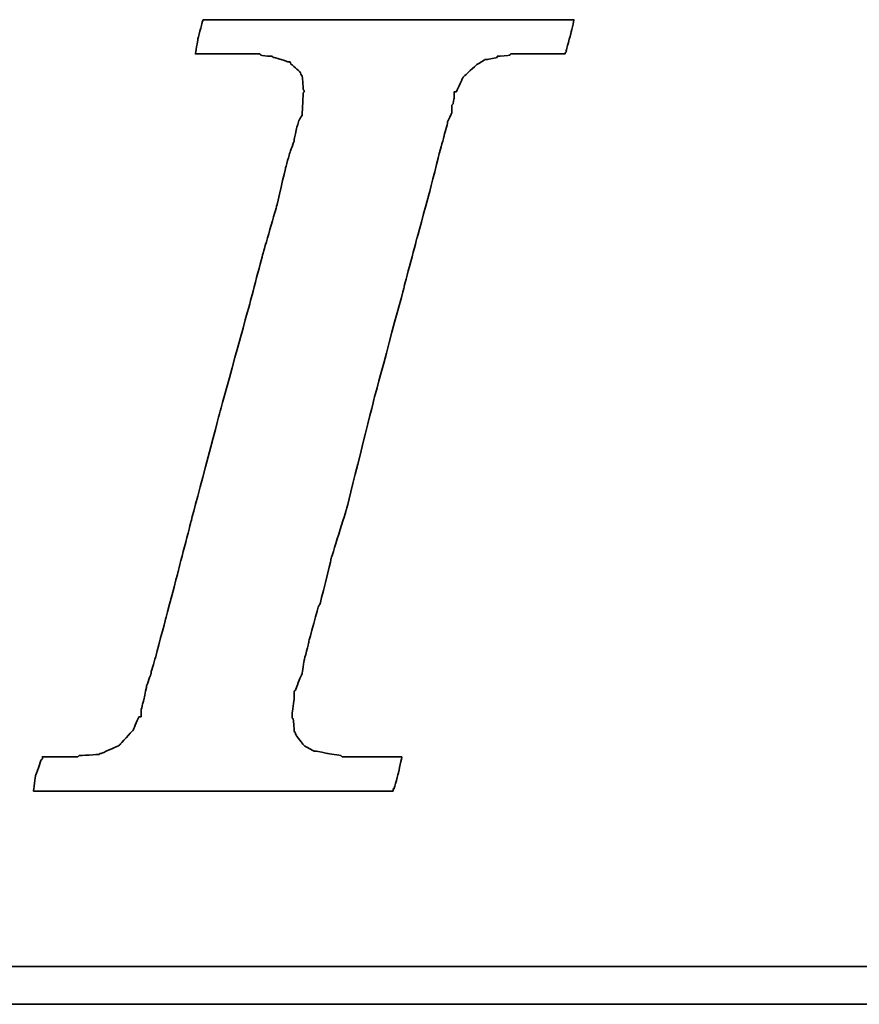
# Model space of a CAD drawing. Header units: millimetres. Extents: x 340 to 659, y 334 to 449.
# Tile 46 of 65: x 563.69 to 568.66, y 367.69 to 373.51. Entities that reach past the tile are written whole.
import ezdxf

# ---------------------------------------------------------------- set-up
doc = ezdxf.new("R2010")
doc.units = ezdxf.units.MM
doc.layers.add('DIM', color=4, linetype='Continuous')
doc.layers.add('layer 1', color=7, linetype='Continuous')

# ---------------------------------------------------------------- blocks, each defined once
blk = doc.blocks.new('TBI MOTION logo(完整正式版)')
at = {"layer": 'layer 1', "color": 22, "lineweight": 35}
for points, knots in [([(-40.59125, -7.94375), (-40.59125, -7.94375), (-40.97375, -7.94375), (-40.97375, -7.94375), (-40.97375, -7.94375), (-40.97375, -7.94375), (-41.38125, -7.94375), (-41.38125, -7.94375), (-41.38125, -7.94375), (-41.38125, -7.94375), (-41.54875, -7.94375), (-41.54875, -7.94375), (-41.54875, -7.94375), (-41.54875, -7.94375), (-41.59875, -7.94375), (-41.59875, -7.94375), (-41.59875, -7.94375), (-41.59875, -7.94375), (-41.88375, -7.94375), (-41.88375, -7.94375), (-41.88375, -7.94375), (-41.88375, -7.94375), (-41.90875, -7.91875), (-41.90875, -7.91875), (-41.90875, -7.91875), (-41.90875, -7.91875), (-42.19875, -7.87125), (-42.19875, -7.87125), (-42.19875, -7.87125), (-42.19875, -7.87125), (-42.43875, -7.82375), (-42.43875, -7.82375), (-42.43875, -7.82375), (-42.43875, -7.82375), (-42.45875, -7.82375), (-42.45875, -7.82375), (-42.45875, -7.82375), (-42.45875, -7.82375), (-42.48625, -7.82375), (-42.48625, -7.82375), (-42.48625, -7.82375), (-42.48625, -7.82375), (-42.67625, -7.72375), (-42.67625, -7.72375), (-42.67625, -7.72375), (-42.67625, -7.72375), (-42.70125, -7.70375), (-42.70125, -7.70375), (-42.70125, -7.70375), (-42.70125, -7.70375), (-42.72375, -7.67875), (-42.72375, -7.67875), (-42.72375, -7.67875), (-42.72375, -7.67875), (-42.86875, -7.48875), (-42.86875, -7.48875), (-42.86875, -7.48875), (-42.86875, -7.48875), (-42.89375, -7.43875), (-42.89375, -7.43875), (-42.89375, -7.43875), (-42.89375, -7.43875), (-42.91875, -7.38875), (-42.91875, -7.38875), (-42.91875, -7.38875), (-42.91875, -7.38875), (-42.93875, -7.12875), (-42.93875, -7.12875), (-42.93875, -7.12875), (-42.93875, -7.12875), (-42.96375, -7.10375), (-42.96375, -7.10375), (-42.96375, -7.10375), (-42.96375, -7.10375), (-42.96375, -7.05375), (-42.96375, -7.05375), (-42.96375, -7.05375), (-42.96375, -7.05375), (-42.96375, -7.00875), (-42.96375, -7.00875), (-42.96375, -7.00875), (-42.96375, -7.00875), (-42.91875, -6.69625), (-42.91875, -6.69625), (-42.91875, -6.69625), (-42.91875, -6.69625), (-42.91875, -6.62375), (-42.91875, -6.62375), (-42.91875, -6.62375), (-42.91875, -6.62375), (-42.91875, -6.59625), (-42.91875, -6.59625), (-42.91875, -6.59625), (-42.91875, -6.59625), (-42.91875, -6.57375), (-42.91875, -6.57375), (-42.91875, -6.57375), (-42.91875, -6.57375), (-42.91875, -6.52875), (-42.91875, -6.52875), (-42.91875, -6.52875), (-42.91875, -6.52875), (-42.89375, -6.50375), (-42.89375, -6.50375), (-42.89375, -6.50375), (-42.89375, -6.50375), (-42.84375, -6.38375), (-42.84375, -6.38375), (-42.84375, -6.38375), (-42.84375, -6.38375), (-42.84375, -6.35875), (-42.84375, -6.35875), (-42.84375, -6.35875), (-42.84375, -6.35875), (-42.74625, -6.14375), (-42.74625, -6.14375), (-42.74625, -6.14375), (-42.74625, -6.14375), (-42.70125, -5.85375), (-42.70125, -5.85375), (-42.70125, -5.85375), (-42.70125, -5.85375), (-42.60375, -5.47125), (-42.60375, -5.47125), (-42.60375, -5.47125), (-42.60375, -5.47125), (-42.60375, -5.44875), (-42.60375, -5.44875), (-42.60375, -5.44875), (-42.60375, -5.44875), (-42.38875, -4.67875), (-42.38875, -4.67875), (-42.38875, -4.67875), (-42.38875, -4.67875), (-42.36375, -4.65375), (-42.36375, -4.65375), (-42.36375, -4.65375), (-42.36375, -4.65375), (-42.12375, -3.69625), (-42.12375, -3.69625), (-42.12375, -3.69625), (-42.12375, -3.69625), (-42.12375, -3.67374), (-42.12375, -3.67374), (-42.12375, -3.67374), (-42.12375, -3.67374), (-41.78875, -2.59374), (-41.78875, -2.59374), (-41.78875, -2.59374), (-41.78875, -2.59374), (-41.18875, -0.19375), (-41.18875, -0.19375), (-41.18875, -0.19375), (-41.18875, -0.19375), (-40.54375, 2.20624), (-40.54375, 2.20624), (-40.54375, 2.20624), (-40.54375, 2.20624), (-40.25375, 3.30875), (-40.25375, 3.30875), (-40.25375, 3.30875), (-40.25375, 3.30875), (-39.98875, 4.27125), (-39.98875, 4.27125), (-39.98875, 4.27125), (-39.98875, 4.27125), (-39.77375, 5.13125), (-39.77375, 5.13125), (-39.77375, 5.13125), (-39.77375, 5.13125), (-39.67875, 5.47125), (-39.67875, 5.47125), (-39.67875, 5.47125), (-39.67875, 5.47125), (-39.60375, 5.75625), (-39.60375, 5.75625), (-39.60375, 5.75625), (-39.60375, 5.75625), (-39.60375, 5.78125), (-39.60375, 5.78125), (-39.60375, 5.78125), (-39.60375, 5.78125), (-39.50875, 5.97125), (-39.50875, 5.97125), (-39.50875, 5.97125), (-39.50875, 5.97125), (-39.50875, 6.13875), (-39.50875, 6.13875), (-39.50875, 6.13875), (-39.50875, 6.13875), (-39.48625, 6.16625), (-39.48625, 6.16625), (-39.48625, 6.16625), (-39.48625, 6.16625), (-39.46125, 6.28625), (-39.46125, 6.28625), (-39.46125, 6.28625), (-39.46125, 6.28625), (-39.46125, 6.42625), (-39.46125, 6.42625), (-39.46125, 6.42625), (-39.46125, 6.42625), (-39.41375, 6.42625), (-39.41375, 6.42625), (-39.41375, 6.42625), (-39.41375, 6.42625), (-39.29375, 6.69125), (-39.29375, 6.69125), (-39.29375, 6.69125), (-39.29375, 6.69125), (-39.26875, 6.74125), (-39.26875, 6.74125), (-39.26875, 6.74125), (-39.26875, 6.74125), (-39.24375, 6.76625), (-39.24375, 6.76625), (-39.24375, 6.76625), (-39.24375, 6.76625), (-38.98375, 7.00624), (-38.98375, 7.00624), (-38.98375, 7.00624), (-38.98375, 7.00624), (-38.95625, 7.02624), (-38.95625, 7.02624), (-38.95625, 7.02624), (-38.95625, 7.02624), (-38.78875, 7.12624), (-38.78875, 7.12624), (-38.78875, 7.12624), (-38.78875, 7.12624), (-38.76375, 7.12624), (-38.76375, 7.12624), (-38.76375, 7.12624), (-38.76375, 7.12624), (-38.74375, 7.12624), (-38.74375, 7.12624), (-38.74375, 7.12624), (-38.74375, 7.12624), (-38.52875, 7.17125), (-38.52875, 7.17125), (-38.52875, 7.17125), (-38.52875, 7.17125), (-38.52875, 7.19624), (-38.52875, 7.19624), (-38.52875, 7.19624), (-38.52875, 7.19624), (-38.50375, 7.19624), (-38.50375, 7.19624), (-38.50375, 7.19624), (-38.50375, 7.19624), (-38.26125, 7.21875), (-38.26125, 7.21875), (-38.26125, 7.21875), (-38.26125, 7.21875), (-38.23875, 7.24624), (-38.23875, 7.24624), (-38.23875, 7.24624), (-38.23875, 7.24624), (-38.21625, 7.24624), (-38.21625, 7.24624), (-38.21625, 7.24624), (-38.21625, 7.24624), (-38.18875, 7.24624), (-38.18875, 7.24624), (-38.18875, 7.24624), (-38.18875, 7.24624), (-37.90375, 7.24624), (-37.90375, 7.24624), (-37.90375, 7.24624), (-37.90375, 7.24624), (-37.85375, 7.24624), (-37.85375, 7.24624), (-37.85375, 7.24624), (-37.85375, 7.24624), (-37.75875, 7.24624), (-37.75875, 7.24624), (-37.75875, 7.24624), (-37.75875, 7.24624), (-37.42375, 7.24624), (-37.42375, 7.24624), (-37.42375, 7.24624), (-37.42375, 7.24624), (-37.08875, 7.24624), (-37.08875, 7.24624), (-37.08875, 7.24624), (-37.08875, 7.24624), (-37.06375, 7.24624), (-37.06375, 7.24624), (-37.06375, 7.24624), (-37.06375, 7.24624), (-37.06375, 7.26624), (-37.06375, 7.26624), (-37.06375, 7.26624), (-37.06375, 7.26624), (-37.03875, 7.29125), (-37.03875, 7.29125), (-37.03875, 7.29125), (-37.03875, 7.29125), (-37.03875, 7.31625), (-37.03875, 7.31625), (-37.03875, 7.31625), (-37.03875, 7.31625), (-36.94125, 7.67625), (-36.94125, 7.67625), (-36.94125, 7.67625), (-36.94125, 7.67625), (-36.86875, 7.98625), (-36.86875, 7.98625), (-36.86875, 7.98625), (-36.86875, 7.98625), (-36.98875, 7.98625), (-36.98875, 7.98625), (-36.98875, 7.98625), (-36.98875, 7.98625), (-37.42375, 7.98625), (-37.42375, 7.98625), (-37.42375, 7.98625), (-37.42375, 7.98625), (-37.94875, 7.98625), (-37.94875, 7.98625), (-37.94875, 7.98625), (-37.94875, 7.98625), (-38.57375, 7.98625), (-38.57375, 7.98625), (-38.57375, 7.98625), (-38.57375, 7.98625), (-39.29375, 7.98625), (-39.29375, 7.98625), (-39.29375, 7.98625), (-39.29375, 7.98625), (-40.82875, 7.98625), (-40.82875, 7.98625), (-40.82875, 7.98625), (-40.82875, 7.98625), (-42.36375, 7.98625), (-42.36375, 7.98625), (-42.36375, 7.98625), (-42.36375, 7.98625), (-43.08375, 7.98625), (-43.08375, 7.98625), (-43.08375, 7.98625), (-43.08375, 7.98625), (-43.70875, 7.98625), (-43.70875, 7.98625), (-43.70875, 7.98625), (-43.70875, 7.98625), (-44.23375, 7.98625), (-44.23375, 7.98625), (-44.23375, 7.98625), (-44.23375, 7.98625), (-44.66875, 7.98625), (-44.66875, 7.98625), (-44.66875, 7.98625), (-44.66875, 7.98625), (-44.88375, 7.98625), (-44.88375, 7.98625), (-44.88375, 7.98625), (-44.88375, 7.98625), (-44.90875, 7.94125), (-44.90875, 7.94125), (-44.90875, 7.94125), (-44.90875, 7.94125), (-44.90875, 7.91625), (-44.90875, 7.91625), (-44.90875, 7.91625), (-44.90875, 7.91625), (-45.00375, 7.55625), (-45.00375, 7.55625), (-45.00375, 7.55625), (-45.00375, 7.55625), (-45.05375, 7.24624), (-45.05375, 7.24624), (-45.05375, 7.24624), (-45.05375, 7.24624), (-44.61875, 7.24624), (-44.61875, 7.24624), (-44.61875, 7.24624), (-44.61875, 7.24624), (-44.11375, 7.24624), (-44.11375, 7.24624), (-44.11375, 7.24624), (-44.11375, 7.24624), (-43.99375, 7.24624), (-43.99375, 7.24624), (-43.99375, 7.24624), (-43.99375, 7.24624), (-43.94625, 7.24624), (-43.94625, 7.24624), (-43.94625, 7.24624), (-43.94625, 7.24624), (-43.92374, 7.24624), (-43.92374, 7.24624), (-43.92374, 7.24624), (-43.92374, 7.24624), (-43.65875, 7.24624), (-43.65875, 7.24624), (-43.65875, 7.24624), (-43.65875, 7.24624), (-43.63875, 7.21875), (-43.63875, 7.21875), (-43.63875, 7.21875), (-43.63875, 7.21875), (-43.46875, 7.19624), (-43.46875, 7.19624), (-43.46875, 7.19624), (-43.46875, 7.19624), (-43.39875, 7.19624), (-43.39875, 7.19624), (-43.39875, 7.19624), (-43.39875, 7.19624), (-43.37125, 7.17125), (-43.37125, 7.17125), (-43.37125, 7.17125), (-43.37125, 7.17125), (-43.34875, 7.17125), (-43.34875, 7.17125), (-43.34875, 7.17125), (-43.34875, 7.17125), (-43.20375, 7.12624), (-43.20375, 7.12624), (-43.20375, 7.12624), (-43.20375, 7.12624), (-43.05875, 7.07624), (-43.05875, 7.07624), (-43.05875, 7.07624), (-43.05875, 7.07624), (-43.01375, 7.07624), (-43.01375, 7.07624), (-43.01375, 7.07624), (-43.01375, 7.07624), (-42.98875, 7.02624), (-42.98875, 7.02624), (-42.98875, 7.02624), (-42.98875, 7.02624), (-42.79875, 6.86125), (-42.79875, 6.86125), (-42.79875, 6.86125), (-42.79875, 6.86125), (-42.77375, 6.81125), (-42.77375, 6.81125), (-42.77375, 6.81125), (-42.77375, 6.81125), (-42.74625, 6.76625), (-42.74625, 6.76625), (-42.74625, 6.76625), (-42.74625, 6.76625), (-42.72375, 6.47625), (-42.72375, 6.47625), (-42.72375, 6.47625), (-42.72375, 6.47625), (-42.70125, 6.45124), (-42.70125, 6.45124), (-42.70125, 6.45124), (-42.70125, 6.45124), (-42.70125, 6.42625), (-42.70125, 6.42625), (-42.70125, 6.42625), (-42.70125, 6.42625), (-42.72375, 6.40625), (-42.72375, 6.40625), (-42.72375, 6.40625), (-42.72375, 6.40625), (-42.74625, 5.97125), (-42.74625, 5.97125), (-42.74625, 5.97125), (-42.74625, 5.97125), (-42.74625, 5.94625), (-42.74625, 5.94625), (-42.74625, 5.94625), (-42.74625, 5.94625), (-42.74625, 5.92625), (-42.74625, 5.92625), (-42.74625, 5.92625), (-42.74625, 5.92625), (-42.77375, 5.87625), (-42.77375, 5.87625), (-42.77375, 5.87625), (-42.77375, 5.87625), (-42.81875, 5.80625), (-42.81875, 5.80625), (-42.81875, 5.80625), (-42.81875, 5.80625), (-42.86875, 5.63625), (-42.86875, 5.63625), (-42.86875, 5.63625), (-42.86875, 5.63625), (-42.91875, 5.39625), (-42.91875, 5.39625), (-42.91875, 5.39625), (-42.91875, 5.39625), (-42.91875, 5.37124), (-42.91875, 5.37124), (-42.91875, 5.37124), (-42.91875, 5.37124), (-43.01375, 5.10874), (-43.01375, 5.10874), (-43.01375, 5.10874), (-43.01375, 5.10874), (-43.10875, 4.77124), (-43.10875, 4.77124), (-43.10875, 4.77124), (-43.10875, 4.77124), (-43.29875, 3.95625), (-43.29875, 3.95625), (-43.29875, 3.95625), (-43.29875, 3.95625), (-43.58875, 2.95125), (-43.58875, 2.95125), (-43.58875, 2.95125), (-43.58875, 2.95125), (-43.87375, 1.87125), (-43.87375, 1.87125), (-43.87375, 1.87125), (-43.87375, 1.87125), (-44.52625, -0.50374), (-44.52625, -0.50374), (-44.52625, -0.50374), (-44.52625, -0.50374), (-45.14875, -2.85375), (-45.14875, -2.85375), (-45.14875, -2.85375), (-45.14875, -2.85375), (-45.43375, -3.95875), (-45.43375, -3.95875), (-45.43375, -3.95875), (-45.43375, -3.95875), (-45.69875, -4.96875), (-45.69875, -4.96875), (-45.69875, -4.96875), (-45.69875, -4.96875), (-45.91375, -5.78375), (-45.91375, -5.78375), (-45.91375, -5.78375), (-45.91375, -5.78375), (-46.01375, -6.11875), (-46.01375, -6.11875), (-46.01375, -6.11875), (-46.01375, -6.11875), (-46.01375, -6.14375), (-46.01375, -6.14375), (-46.01375, -6.14375), (-46.01375, -6.14375), (-46.10875, -6.40875), (-46.10875, -6.40875), (-46.10875, -6.40875), (-46.10875, -6.40875), (-46.15375, -6.64875), (-46.15375, -6.64875), (-46.15375, -6.64875), (-46.15375, -6.64875), (-46.20375, -6.83875), (-46.20375, -6.83875), (-46.20375, -6.83875), (-46.20375, -6.83875), (-46.22875, -6.93375), (-46.22875, -6.93375), (-46.22875, -6.93375), (-46.22875, -6.93375), (-46.22875, -7.07875), (-46.22875, -7.07875), (-46.22875, -7.07875), (-46.22875, -7.07875), (-46.27375, -7.07875), (-46.27375, -7.07875), (-46.27375, -7.07875), (-46.27375, -7.07875), (-46.39375, -7.34375), (-46.39375, -7.34375), (-46.39375, -7.34375), (-46.39375, -7.34375), (-46.39375, -7.36875), (-46.39375, -7.36875), (-46.39375, -7.36875), (-46.39375, -7.36875), (-46.42125, -7.38875), (-46.42125, -7.38875), (-46.42125, -7.38875), (-46.42125, -7.38875), (-46.68375, -7.67875), (-46.68375, -7.67875), (-46.68375, -7.67875), (-46.68375, -7.67875), (-46.70875, -7.70375), (-46.70875, -7.70375), (-46.70875, -7.70375), (-46.70875, -7.70375), (-46.75375, -7.72375), (-46.75375, -7.72375), (-46.75375, -7.72375), (-46.75375, -7.72375), (-47.08875, -7.87125), (-47.08875, -7.87125), (-47.08875, -7.87125), (-47.08875, -7.87125), (-47.11625, -7.87125), (-47.11625, -7.87125), (-47.11625, -7.87125), (-47.11625, -7.87125), (-47.13875, -7.89375), (-47.13875, -7.89375), (-47.13875, -7.89375), (-47.13875, -7.89375), (-47.56875, -7.91875), (-47.56875, -7.91875), (-47.56875, -7.91875), (-47.56875, -7.91875), (-47.59625, -7.94375), (-47.59625, -7.94375), (-47.59625, -7.94375), (-47.59625, -7.94375), (-47.64375, -7.94375), (-47.64375, -7.94375), (-47.64375, -7.94375), (-47.64375, -7.94375), (-47.73625, -7.94375), (-47.73625, -7.94375), (-47.73625, -7.94375), (-47.73625, -7.94375), (-48.07375, -7.94375), (-48.07375, -7.94375), (-48.07375, -7.94375), (-48.07375, -7.94375), (-48.36125, -7.94375), (-48.36125, -7.94375), (-48.36125, -7.94375), (-48.36125, -7.94375), (-48.36125, -7.96625), (-48.36125, -7.96625), (-48.36125, -7.96625), (-48.36125, -7.96625), (-48.36125, -7.99125), (-48.36125, -7.99125), (-48.36125, -7.99125), (-48.36125, -7.99125), (-48.38875, -8.01375), (-48.38875, -8.01375), (-48.38875, -8.01375), (-48.38875, -8.01375), (-48.50875, -8.34875), (-48.50875, -8.34875), (-48.50875, -8.34875), (-48.50875, -8.34875), (-48.55375, -8.68625), (-48.55375, -8.68625), (-48.55375, -8.68625), (-48.55375, -8.68625), (-48.45875, -8.68625), (-48.45875, -8.68625), (-48.45875, -8.68625), (-48.45875, -8.68625), (-48.07375, -8.68625), (-48.07375, -8.68625), (-48.07375, -8.68625), (-48.07375, -8.68625), (-47.52375, -8.68625), (-47.52375, -8.68625), (-47.52375, -8.68625), (-47.52375, -8.68625), (-46.92375, -8.68625), (-46.92375, -8.68625), (-46.92375, -8.68625), (-46.92375, -8.68625), (-46.25375, -8.68625), (-46.25375, -8.68625), (-46.25375, -8.68625), (-46.25375, -8.68625), (-46.20375, -8.68625), (-46.20375, -8.68625), (-46.20375, -8.68625), (-46.20375, -8.68625), (-44.71375, -8.68625), (-44.71375, -8.68625), (-44.71375, -8.68625), (-44.71375, -8.68625), (-43.22875, -8.68625), (-43.22875, -8.68625), (-43.22875, -8.68625), (-43.22875, -8.68625), (-42.55875, -8.68625), (-42.55875, -8.68625), (-42.55875, -8.68625), (-42.55875, -8.68625), (-42.50875, -8.68625), (-42.50875, -8.68625), (-42.50875, -8.68625), (-42.50875, -8.68625), (-41.93375, -8.68625), (-41.93375, -8.68625), (-41.93375, -8.68625), (-41.93375, -8.68625), (-41.38125, -8.68625), (-41.38125, -8.68625), (-41.38125, -8.68625), (-41.38125, -8.68625), (-40.97375, -8.68625), (-40.97375, -8.68625), (-40.97375, -8.68625), (-40.97375, -8.68625), (-40.78125, -8.68625), (-40.78125, -8.68625), (-40.78125, -8.68625), (-40.78125, -8.68625), (-40.78125, -8.63875), (-40.78125, -8.63875), (-40.78125, -8.63875), (-40.78125, -8.63875), (-40.75875, -8.63875), (-40.75875, -8.63875), (-40.75875, -8.63875), (-40.75875, -8.63875), (-40.66375, -8.27875), (-40.66375, -8.27875), (-40.66375, -8.27875), (-40.66375, -8.27875), (-40.59125, -7.94375), (-40.59125, -7.94375)], [0, 0, 0, 0, 0.00558659, 0.00558659, 0.00558659, 0.0055866, 0.01117318, 0.01117318, 0.01117318, 0.01117319, 0.01675978, 0.01675978, 0.01675978, 0.01675979, 0.02234637, 0.02234637, 0.02234637, 0.02234638, 0.02793296, 0.02793296, 0.02793296, 0.02793297, 0.03351955, 0.03351955, 0.03351955, 0.03351956, 0.03910615, 0.03910615, 0.03910615, 0.03910616, 0.04469274, 0.04469274, 0.04469274, 0.04469275, 0.05027933, 0.05027933, 0.05027933, 0.05027934, 0.05586592, 0.05586592, 0.05586592, 0.05586593, 0.06145251, 0.06145251, 0.06145251, 0.06145252, 0.06703911, 0.06703911, 0.06703911, 0.06703912, 0.0726257, 0.0726257, 0.0726257, 0.07262571, 0.07821229, 0.07821229, 0.07821229, 0.0782123, 0.08379888, 0.08379888, 0.08379888, 0.08379889, 0.08938547, 0.08938547, 0.08938547, 0.08938548, 0.09497207, 0.09497207, 0.09497207, 0.09497208, 0.10055866, 0.10055866, 0.10055866, 0.10055867, 0.10614525, 0.10614525, 0.10614525, 0.10614526, 0.11173184, 0.11173184, 0.11173184, 0.11173185, 0.11731844, 0.11731844, 0.11731844, 0.11731845, 0.12290503, 0.12290503, 0.12290503, 0.12290504, 0.12849162, 0.12849162, 0.12849162, 0.12849163, 0.13407821, 0.13407821, 0.13407821, 0.13407822, 0.1396648, 0.1396648, 0.1396648, 0.13966481, 0.1452514, 0.1452514, 0.1452514, 0.14525141, 0.15083799, 0.15083799, 0.15083799, 0.150838, 0.15642458, 0.15642458, 0.15642458, 0.15642459, 0.16201117, 0.16201117, 0.16201117, 0.16201118, 0.16759777, 0.16759777, 0.16759777, 0.16759778, 0.17318436, 0.17318436, 0.17318436, 0.17318437, 0.17877095, 0.17877095, 0.17877095, 0.17877096, 0.18435754, 0.18435754, 0.18435754, 0.18435755, 0.18994413, 0.18994413, 0.18994413, 0.18994414, 0.19553073, 0.19553073, 0.19553073, 0.19553074, 0.20111732, 0.20111732, 0.20111732, 0.20111733, 0.20670391, 0.20670391, 0.20670391, 0.20670392, 0.2122905, 0.2122905, 0.2122905, 0.21229051, 0.21787709, 0.21787709, 0.21787709, 0.2178771, 0.22346369, 0.22346369, 0.22346369, 0.2234637, 0.22905028, 0.22905028, 0.22905028, 0.22905029, 0.23463687, 0.23463687, 0.23463687, 0.23463688, 0.24022346, 0.24022346, 0.24022346, 0.24022347, 0.24581006, 0.24581006, 0.24581006, 0.24581007, 0.25139665, 0.25139665, 0.25139665, 0.25139666, 0.25698324, 0.25698324, 0.25698324, 0.25698325, 0.26256983, 0.26256983, 0.26256983, 0.26256984, 0.26815642, 0.26815642, 0.26815642, 0.26815643, 0.27374302, 0.27374302, 0.27374302, 0.27374303, 0.27932961, 0.27932961, 0.27932961, 0.27932962, 0.2849162, 0.2849162, 0.2849162, 0.28491621, 0.29050279, 0.29050279, 0.29050279, 0.2905028, 0.29608939, 0.29608939, 0.29608939, 0.2960894, 0.30167598, 0.30167598, 0.30167598, 0.30167599, 0.30726257, 0.30726257, 0.30726257, 0.30726258, 0.31284916, 0.31284916, 0.31284916, 0.31284917, 0.31843575, 0.31843575, 0.31843575, 0.31843576, 0.32402235, 0.32402235, 0.32402235, 0.32402236, 0.32960894, 0.32960894, 0.32960894, 0.32960895, 0.33519553, 0.33519553, 0.33519553, 0.33519554, 0.34078212, 0.34078212, 0.34078212, 0.34078213, 0.34636872, 0.34636872, 0.34636872, 0.34636873, 0.35195531, 0.35195531, 0.35195531, 0.35195532, 0.3575419, 0.3575419, 0.3575419, 0.35754191, 0.36312849, 0.36312849, 0.36312849, 0.3631285, 0.36871508, 0.36871508, 0.36871508, 0.36871509, 0.37430168, 0.37430168, 0.37430168, 0.37430169, 0.37988827, 0.37988827, 0.37988827, 0.37988828, 0.38547486, 0.38547486, 0.38547486, 0.38547487, 0.39106145, 0.39106145, 0.39106145, 0.39106146, 0.39664804, 0.39664804, 0.39664804, 0.39664805, 0.40223464, 0.40223464, 0.40223464, 0.40223465, 0.40782123, 0.40782123, 0.40782123, 0.40782124, 0.41340782, 0.41340782, 0.41340782, 0.41340783, 0.41899441, 0.41899441, 0.41899441, 0.41899442, 0.42458101, 0.42458101, 0.42458101, 0.42458102, 0.4301676, 0.4301676, 0.4301676, 0.43016761, 0.43575419, 0.43575419, 0.43575419, 0.4357542, 0.44134078, 0.44134078, 0.44134078, 0.44134079, 0.44692737, 0.44692737, 0.44692737, 0.44692738, 0.45251397, 0.45251397, 0.45251397, 0.45251398, 0.45810056, 0.45810056, 0.45810056, 0.45810057, 0.46368715, 0.46368715, 0.46368715, 0.46368716, 0.46927374, 0.46927374, 0.46927374, 0.46927375, 0.47486034, 0.47486034, 0.47486034, 0.47486035, 0.48044693, 0.48044693, 0.48044693, 0.48044694, 0.48603352, 0.48603352, 0.48603352, 0.48603353, 0.49162011, 0.49162011, 0.49162011, 0.49162012, 0.4972067, 0.4972067, 0.4972067, 0.49720671, 0.5027933, 0.5027933, 0.5027933, 0.50279331, 0.50837989, 0.50837989, 0.50837989, 0.5083799, 0.51396648, 0.51396648, 0.51396648, 0.51396649, 0.51955307, 0.51955307, 0.51955307, 0.51955308, 0.52513966, 0.52513966, 0.52513966, 0.52513967, 0.53072626, 0.53072626, 0.53072626, 0.53072627, 0.53631285, 0.53631285, 0.53631285, 0.53631286, 0.54189944, 0.54189944, 0.54189944, 0.54189945, 0.54748603, 0.54748603, 0.54748603, 0.54748604, 0.55307263, 0.55307263, 0.55307263, 0.55307264, 0.55865922, 0.55865922, 0.55865922, 0.55865923, 0.56424581, 0.56424581, 0.56424581, 0.56424582, 0.5698324, 0.5698324, 0.5698324, 0.56983241, 0.57541899, 0.57541899, 0.57541899, 0.575419, 0.58100559, 0.58100559, 0.58100559, 0.5810056, 0.58659218, 0.58659218, 0.58659218, 0.58659219, 0.59217877, 0.59217877, 0.59217877, 0.59217878, 0.59776536, 0.59776536, 0.59776536, 0.59776537, 0.60335196, 0.60335196, 0.60335196, 0.60335197, 0.60893855, 0.60893855, 0.60893855, 0.60893856, 0.61452514, 0.61452514, 0.61452514, 0.61452515, 0.62011173, 0.62011173, 0.62011173, 0.62011174, 0.62569832, 0.62569832, 0.62569832, 0.62569833, 0.63128492, 0.63128492, 0.63128492, 0.63128493, 0.63687151, 0.63687151, 0.63687151, 0.63687152, 0.6424581, 0.6424581, 0.6424581, 0.64245811, 0.64804469, 0.64804469, 0.64804469, 0.6480447, 0.65363128, 0.65363128, 0.65363128, 0.65363129, 0.65921788, 0.65921788, 0.65921788, 0.65921789, 0.66480447, 0.66480447, 0.66480447, 0.66480448, 0.67039106, 0.67039106, 0.67039106, 0.67039107, 0.67597765, 0.67597765, 0.67597765, 0.67597766, 0.68156425, 0.68156425, 0.68156425, 0.68156426, 0.68715084, 0.68715084, 0.68715084, 0.68715085, 0.69273743, 0.69273743, 0.69273743, 0.69273744, 0.69832402, 0.69832402, 0.69832402, 0.69832403, 0.70391061, 0.70391061, 0.70391061, 0.70391062, 0.70949721, 0.70949721, 0.70949721, 0.70949722, 0.7150838, 0.7150838, 0.7150838, 0.71508381, 0.72067039, 0.72067039, 0.72067039, 0.7206704, 0.72625698, 0.72625698, 0.72625698, 0.72625699, 0.73184358, 0.73184358, 0.73184358, 0.73184359, 0.73743017, 0.73743017, 0.73743017, 0.73743018, 0.74301676, 0.74301676, 0.74301676, 0.74301677, 0.74860335, 0.74860335, 0.74860335, 0.74860336, 0.75418994, 0.75418994, 0.75418994, 0.75418995, 0.75977654, 0.75977654, 0.75977654, 0.75977655, 0.76536313, 0.76536313, 0.76536313, 0.76536314, 0.77094972, 0.77094972, 0.77094972, 0.77094973, 0.77653631, 0.77653631, 0.77653631, 0.77653632, 0.78212291, 0.78212291, 0.78212291, 0.78212292, 0.7877095, 0.7877095, 0.7877095, 0.78770951, 0.79329609, 0.79329609, 0.79329609, 0.7932961, 0.79888268, 0.79888268, 0.79888268, 0.79888269, 0.80446927, 0.80446927, 0.80446927, 0.80446928, 0.81005587, 0.81005587, 0.81005587, 0.81005588, 0.81564246, 0.81564246, 0.81564246, 0.81564247, 0.82122905, 0.82122905, 0.82122905, 0.82122906, 0.82681564, 0.82681564, 0.82681564, 0.82681565, 0.83240223, 0.83240223, 0.83240223, 0.83240224, 0.83798883, 0.83798883, 0.83798883, 0.83798884, 0.84357542, 0.84357542, 0.84357542, 0.84357543, 0.84916201, 0.84916201, 0.84916201, 0.84916202, 0.8547486, 0.8547486, 0.8547486, 0.85474861, 0.8603352, 0.8603352, 0.8603352, 0.86033521, 0.86592179, 0.86592179, 0.86592179, 0.8659218, 0.87150838, 0.87150838, 0.87150838, 0.87150839, 0.87709497, 0.87709497, 0.87709497, 0.87709498, 0.88268156, 0.88268156, 0.88268156, 0.88268157, 0.88826816, 0.88826816, 0.88826816, 0.88826817, 0.89385475, 0.89385475, 0.89385475, 0.89385476, 0.89944134, 0.89944134, 0.89944134, 0.89944135, 0.90502793, 0.90502793, 0.90502793, 0.90502794, 0.91061453, 0.91061453, 0.91061453, 0.91061454, 0.91620112, 0.91620112, 0.91620112, 0.91620113, 0.92178771, 0.92178771, 0.92178771, 0.92178772, 0.9273743, 0.9273743, 0.9273743, 0.92737431, 0.93296089, 0.93296089, 0.93296089, 0.9329609, 0.93854749, 0.93854749, 0.93854749, 0.9385475, 0.94413408, 0.94413408, 0.94413408, 0.94413409, 0.94972067, 0.94972067, 0.94972067, 0.94972068, 0.95530726, 0.95530726, 0.95530726, 0.95530727, 0.96089385, 0.96089385, 0.96089385, 0.96089386, 0.96648045, 0.96648045, 0.96648045, 0.96648046, 0.97206704, 0.97206704, 0.97206704, 0.97206705, 0.97765363, 0.97765363, 0.97765363, 0.97765364, 0.98324022, 0.98324022, 0.98324022, 0.98324023, 0.98882682, 0.98882682, 0.98882682, 0.98882683, 0.99441341, 0.99441341, 0.99441341, 0.99441342, 1, 1, 1, 1]), ([(75.90875, -9.47875), (75.90875, -9.47875), (75.90875, -12.28625), (75.90875, -12.28625), (75.90875, -12.28625), (75.90875, -12.28625), (75.90875, -12.47875), (75.90875, -12.47875), (75.90875, -12.47875), (75.90875, -12.47875), (75.71625, -12.47875), (75.71625, -12.47875), (75.71625, -12.47875), (75.71625, -12.47875), (-88.32875, -12.47875), (-88.32875, -12.47875), (-88.32875, -12.47875), (-88.32875, -12.47875), (-88.32875, -13.29375), (-88.32875, -13.29375), (-88.32875, -13.29375), (-88.32875, -13.29375), (82.89125, -13.29375), (82.89125, -13.29375), (82.89125, -13.29375), (82.89125, -13.29375), (75.90875, -9.47875), (75.90875, -9.47875)], [0, 0, 0, 0, 0.14285714, 0.14285714, 0.14285714, 0.14285715, 0.28571429, 0.28571429, 0.28571429, 0.2857143, 0.42857143, 0.42857143, 0.42857143, 0.42857144, 0.57142857, 0.57142857, 0.57142857, 0.57142858, 0.71428571, 0.71428571, 0.71428571, 0.71428572, 0.85714286, 0.85714286, 0.85714286, 0.85714287, 1, 1, 1, 1])]:
    blk.add_open_spline(points, degree=3, knots=knots, dxfattribs=at)

msp = doc.modelspace()

# ---------------------------------------------------------------- block references
at = {"layer": 'DIM', "color": 7, "xscale": 0.2736514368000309, "yscale": 0.2736514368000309, "zscale": 0.2736514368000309}
msp.add_blockref('TBI MOTION logo(完整正式版)', (577.0629, 371.3292), dxfattribs=at)

doc.saveas('drawing.dxf')
